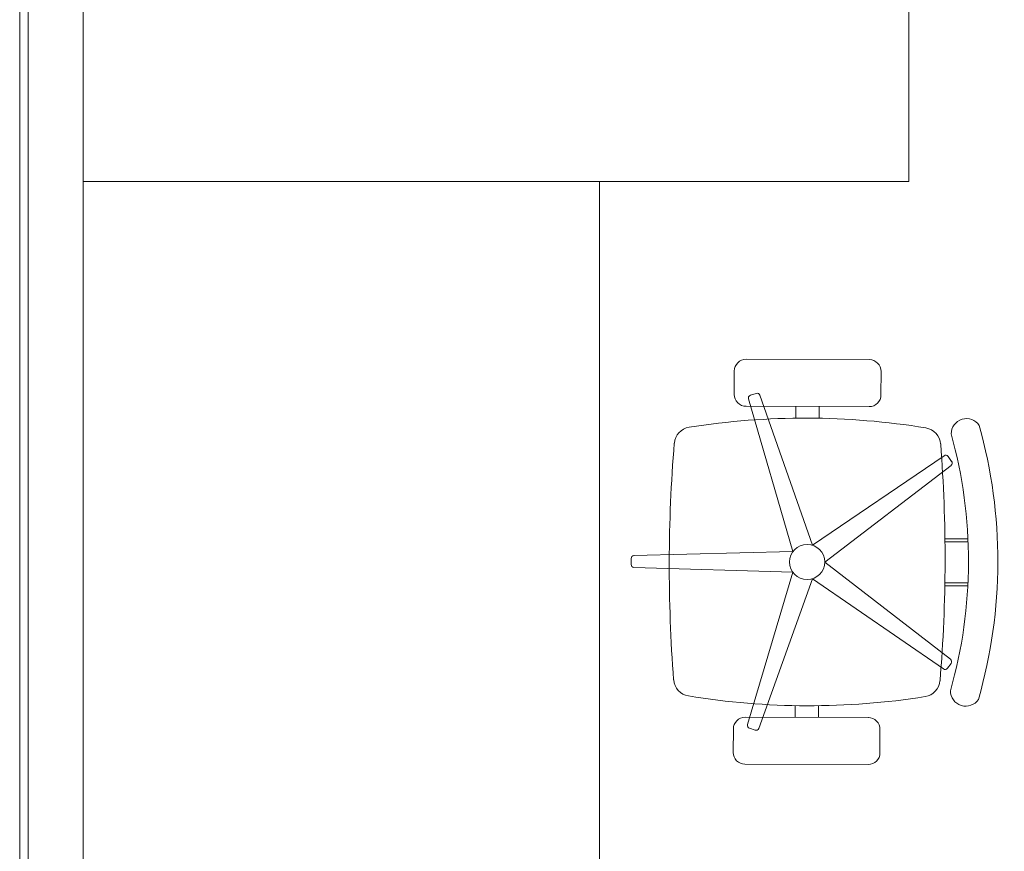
# Model space of a CAD drawing. Header units: inches. Extents: x 57112 to 98566, y -51777 to -16564.
# Tile 88 of 138: x 76604 to 76747, y -20681 to -20560. Entities that reach past the tile are written whole.
import ezdxf

# ---------------------------------------------------------------- set-up
doc = ezdxf.new("R2010")
doc.units = ezdxf.units.IN
doc.header["$MEASUREMENT"] = 0
doc.layers.get('0').update_dxf_attribs({"color": 251, "lineweight": 0})
doc.layers.add('p--meble wyp.', color=251, linetype='Continuous', lineweight=0)
doc.layers.add('p--płyta GK', color=251, linetype='Continuous', lineweight=0)

# ---------------------------------------------------------------- blocks, each defined once
blk = doc.blocks.new('krzesło obrotowe')
for p, q in [((7.39, 24.53), (-7.53, 24.49)), ((-8.95, 23.07), (-8.94, 20.22)), ((8.82, 20.27), (8.82, 23.12)), ((6.18, 20.4), (6.88, 20.18)), ((-0.66, 2.03), (5.74, 20.18)), ((7.11, 19.74), (1.72, 1.26)), ((-7.51, 18.81), (7.41, 18.85)), ((-1.47, 18.82), (-1.47, 17.39)), ((1.37, 18.83), (1.37, 17.4)), ((-17.49, 12.18), (-17.07, 12.78)), ((-16.58, 12.86), (-0.66, 2.03)), ((-2.13, -0.01), (-17.42, 11.69)), ((-19.49, 2.43), (-16.69, 2.44)), ((-19.48, 2.79), (-16.68, 2.79)), ((1.72, 1.26), (20.97, 0.78)), ((21.31, 0.43), (21.32, -0.3)), ((-17.36, -11.79), (-2.13, -0.01)), ((20.97, -0.66), (1.73, -1.25)), ((-0.65, -2.03), (-16.51, -12.96)), ((5.85, -20.15), (-0.65, -2.03)), ((1.73, -1.25), (7.22, -19.7)), ((-19.48, -2.54), (-16.67, -2.53)), ((-19.46, -2.9), (-16.67, -2.89)), ((-16.99, -12.87), (-17.42, -12.28)), ((-1.37, -18.83), (-1.37, -17.4)), ((1.47, -18.82), (1.47, -17.39)), ((-7.41, -18.85), (7.51, -18.81)), ((6.99, -20.14), (6.3, -20.37)), ((8.94, -20.22), (8.95, -23.07)), ((-8.82, -23.12), (-8.82, -20.27)), ((7.53, -24.49), (-7.39, -24.53))]:
    blk.add_line(p, q)
blk.add_circle((0, 0), 2.13)
for centre, radius, start, end in [((-7.53, 23.07), 1.42, 90.1621, 180.1621), ((7.4, 23.11), 1.42, 0.1621, 90.1621), ((6.07, 20.06), 0.355, 72.1621, 160.5763), ((7.4, 20.27), 1.42, 270.1621, 0.1621), ((-7.52, 20.23), 1.42, 180.1621, 270.1621), ((6.77, 19.84), 0.355, 343.748, 72.1621), ((-19.3, 15.49), 1.86, 0.1621, 146.0387), ((0.21, -73.23), 90.64, 81.0595, 99.2648), ((37.88, 0.11), 60.97, 164.3717, 195.9526), ((-14.04, 14.12), 2.13, 99.2648, 175.6008), ((13.96, 14.2), 2.13, 4.7235, 81.0595), ((37.88, 0.11), 57.42, 164.4503, 195.874), ((-163.51, -0.46), 180.21, 355.6008, 4.7235), ((163.51, 0.46), 180.21, 175.6008, 184.7235), ((-17.21, 11.98), 0.355, 144.1621, 232.5763), ((-16.78, 12.57), 0.355, 55.748, 144.1621), ((20.96, 0.42), 0.355, 0.1621, 88.5763), ((20.96, -0.31), 0.355, 271.748, 0.1621), ((-17.14, -12.07), 0.355, 127.748, 216.1621), ((-16.71, -12.66), 0.355, 216.1621, 304.5763), ((14.04, -14.12), 2.13, 279.2648, 355.6008), ((-13.96, -14.2), 2.13, 184.7235, 261.0595), ((-19.21, -15.6), 1.86, 214.2856, 0.1621), ((-0.21, 73.23), 90.64, 261.0595, 279.2648), ((-7.4, -20.27), 1.42, 90.1621, 180.1621), ((7.52, -20.23), 1.42, 0.1621, 90.1621), ((6.19, -20.03), 0.355, 199.748, 288.1621), ((6.88, -19.8), 0.355, 288.1621, 16.5763), ((-7.4, -23.11), 1.42, 180.1621, 270.1621), ((7.53, -23.07), 1.42, 270.1621, 0.1621)]:
    blk.add_arc(centre, radius, start, end)

msp = doc.modelspace()

# ---------------------------------------------------------------- linework, layer by layer
at = {"layer": 'p--meble wyp.', "linetype": 'Continuous', "lineweight": 5, "elevation": 151.8}
for points in [[(76612.843, -20583.696), (76732.843, -20583.696), (76732.843, -20523.696), (76612.843, -20523.696)], [(76687.843, -20723.696), (76612.843, -20723.696), (76612.843, -20583.696), (76687.843, -20583.696)]]:
    msp.add_lwpolyline(points, close=True, dxfattribs=at)
at = {"layer": 'p--płyta GK', "ltscale": 35}
for p, q in [((76604.858, -20732.783, 151.8), (76604.858, -20462.233, 151.8)), ((76603.608, -20734.033, 151.8), (76603.608, -20463.483, 151.8))]:
    msp.add_line(p, q, dxfattribs=at)

# ---------------------------------------------------------------- block references
at = {"layer": 'p--meble wyp.', "linetype": 'Continuous', "lineweight": 5, "xscale": -1.2, "yscale": 1.2, "zscale": 1.2}
msp.add_blockref('krzesło obrotowe', (76718.043, -20638.985, 151.8), dxfattribs=at)

doc.saveas('drawing.dxf')
